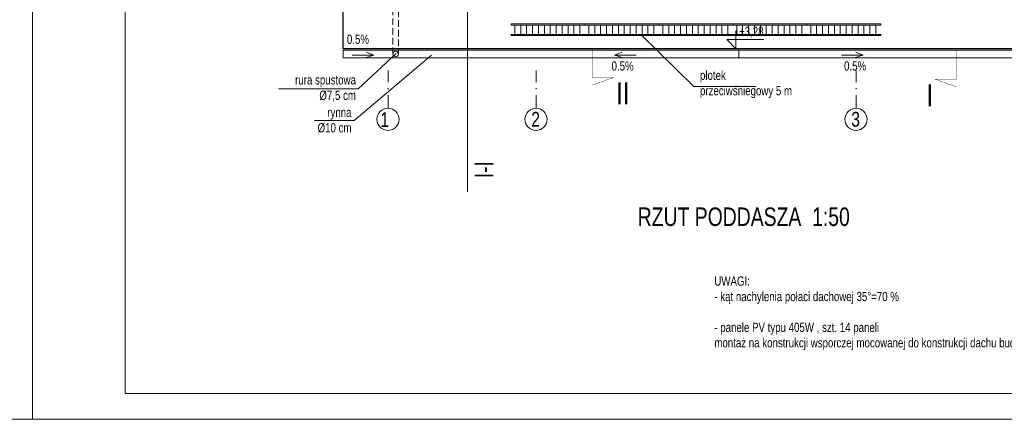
# Model space of a CAD drawing. Header units: inches. Extents: x 57112 to 98566, y -51777 to -16564.
# Tile 126 of 138: x 79950 to 81281, y -21309 to -20769. Entities that reach past the tile are written whole.
import ezdxf

# ---------------------------------------------------------------- set-up
doc = ezdxf.new("R2010")
doc.units = ezdxf.units.IN
doc.header["$MEASUREMENT"] = 0
doc.linetypes.add('DASHDOT', pattern=[1, 0.5, -0.25, 0, -0.25])
doc.linetypes.add('HIDDEN', pattern=[0.375, 0.25, -0.125])
doc.layers.get('0').update_dxf_attribs({"color": 251, "lineweight": 0})
for name, color, linetype, lineweight in [('A--tabelka rysunku', 7, 'Continuous', 0), ('A8a-opisy dodatkowe', 33, 'Continuous', 0), ('p-- linia przekroju I-AB', 250, 'Continuous', 40), ('p--dach', 251, 'Continuous', 30), ('p--dach-rura spustowa', 2, 'Continuous', 0), ('p--dach-rynna', 251, 'Continuous', 0), ('p--elewacja cienka', 251, 'Continuous', 0), ('p--koty wysok.', 251, 'Continuous', 0), ('p--opisy dodatkowe', 251, 'Continuous', 0), ('p--osie konstr.-NR', 250, 'DASHDOT', 15), ('p--podpis rysunku', 7, 'Continuous', 0)]:
    doc.layers.add(name, color=color, linetype=linetype, lineweight=lineweight)
doc.styles.add('1-50', font='arial.ttf', dxfattribs={"width": 0.75, "height": 12.5})
doc.styles.get("Standard").update_dxf_attribs({"font": 'arial.ttf', "width": 0.75})

# ---------------------------------------------------------------- blocks, each defined once
blk = doc.blocks.new('strzałka')
for q in [(-19.4, 4.1), (0, 0), (-18.9, -3.2)]:
    blk.add_line((-29.3, 0), q)
blk = doc.blocks.new('kota wykoń')
for p, q in [((0, 25), (0, 0)), ((0, 0), (-12.5, 12.5)), ((-12.5, 12.5), (37.5, 12.5))]:
    blk.add_line(p, q)
at = {"lineweight": 0}
blk.add_line((-2.5, 0), (2.5, 0), dxfattribs=at)
blk = doc.blocks.new('płotek-widok-1m')
at = {"linetype": 'Continuous', "ltscale": 12}
for p, q in [((17, 15.8), (0, 15.8)), ((100, 14.1), (0, 14.1)), ((5, 14.1), (5, 1.4)), ((13, 14.1), (13, 1.4)), ((21, 14.1), (21, 1.4)), ((29, 14.1), (29, 1.4)), ((37, 14.1), (37, 1.4)), ((45, 14.1), (45, 1.4)), ((53, 14.1), (53, 1.4)), ((61, 14.1), (61, 1.4)), ((69, 14.1), (69, 1.4)), ((77, 14.1), (77, 1.4)), ((85, 14.1), (85, 1.4)), ((93, 14.1), (93, 1.4)), ((100, 1.4), (0, 1.4)), ((25, 0), (0.5, 0))]:
    blk.add_line(p, q, dxfattribs=at)
for points in [[(0, 14.1), (0, 15.8), (100, 15.8), (100, 14.1)], [(100, 1.4), (100, 0), (0, 0), (0, 1.4)]]:
    blk.add_lwpolyline(points, dxfattribs=at)

msp = doc.modelspace()

# ---------------------------------------------------------------- linework, layer by layer
at = {"layer": 'A--tabelka rysunku', "linetype": 'Continuous', "elevation": 151.8}
for points in [[(77867.413, -21309.191), (79967.413, -21309.191), (79967.413, -19824.191), (77867.413, -19824.191)], [(79967.413, -21309.191), (82067.413, -21309.191), (82067.413, -19824.191), (79967.413, -19824.191)], [(80092.413, -21274.191), (82032.413, -21274.191), (82032.413, -19859.191), (80092.413, -19859.191)]]:
    msp.add_lwpolyline(points, close=True, dxfattribs=at)
at = {"layer": 'p-- linia przekroju I-AB', "color": 251, "const_width": 0.5, "elevation": 151.8}
for points in [[(80723.886, -20807.055), (80723.886, -20847.065), (80752.913, -20847.065), (80723.886, -20857.476)], [(81216.905, -20809.588), (81216.905, -20849.598), (81187.878, -20849.598), (81216.905, -20860.01)]]:
    msp.add_lwpolyline(points, dxfattribs=at)
at = {"layer": 'p--dach', "color": 251, "linetype": 'Continuous', "ltscale": 35, "elevation": 151.8}
msp.add_lwpolyline([(81449.465, -20808.405), (80386.965, -20808.405), (80386.965, -20097.905), (81449.465, -20097.905)], close=True, dxfattribs=at)
at = {"layer": 'p--dach-rura spustowa', "color": 251, "linetype": 'HIDDEN', "lineweight": 5, "ltscale": 35}
for p, q in [((80454.325, -20815.529, 151.8), (80454.325, -20743.445, 151.8)), ((80461.825, -20743.445, 151.8), (80461.825, -20815.529, 151.8))]:
    msp.add_line(p, q, dxfattribs=at)
at = {"layer": 'p--dach-rura spustowa', "color": 251, "linetype": 'Continuous', "lineweight": 0, "ltscale": 75}
msp.add_circle((80458.075, -20815.529, 151.8), 3.75, dxfattribs=at)
at = {"layer": 'p--dach-rynna', "color": 251, "linetype": 'Continuous', "lineweight": 5}
msp.add_line((80922.075, -20820.405, 151.8), (80922.075, -20810.405, 151.8), dxfattribs=at)
at = {"layer": 'p--dach-rynna', "color": 251, "lineweight": 5, "elevation": 151.8}
msp.add_lwpolyline([(80386.965, -20810.405), (81449.465, -20810.405), (81449.465, -20820.405), (80386.965, -20820.405)], close=True, dxfattribs=at)
at = {"layer": 'p--opisy dodatkowe', "color": 251, "elevation": 151.8}
for points in [[(80945.652, -20859.16), (80861.163, -20859.16), (80789.725, -20788.972)], [(80299.705, -20862.252), (80407.3, -20862.252), (80458.821, -20814.908)], [(80348.342, -20905.497), (80402.139, -20905.497), (80506.796, -20817.055)]]:
    msp.add_lwpolyline(points, dxfattribs=at)
at = {"layer": 'p--osie konstr.-NR', "color": 251, "linetype": 'DASHDOT', "ltscale": 35}
for p, q in [((80447.915, -20888.729, 151.8), (80447.915, -20837.589, 151.8)), ((80647.915, -20888.729, 151.8), (80647.915, -20837.589, 151.8)), ((81080.515, -20888.729, 151.8), (81080.515, -20837.589, 151.8))]:
    msp.add_line(p, q, dxfattribs=at)
at = {"layer": 'p--osie konstr.-NR', "color": 251, "linetype": 'Continuous', "ltscale": 35}
for centre in [(80447.915, -20903.729, 151.8), (80647.915, -20903.729, 151.8), (81080.515, -20903.729, 151.8)]:
    msp.add_circle(centre, 15, dxfattribs=at)
at = {"layer": 'p--podpis rysunku', "color": 0}
msp.add_line((80555.287, -19939.562, 151.8), (80555.287, -21001.543, 151.8), dxfattribs=at)

# ---------------------------------------------------------------- block references
at = {"layer": 'p--dach-rynna', "color": 251, "linetype": 'Continuous', "lineweight": 0, "ltscale": 35, "xscale": -1}
for p in [(80399.251, -20816.968, 151.8), (81060.744, -20816.968, 151.8)]:
    msp.add_blockref('strzałka', p, dxfattribs=at)
at = {"layer": 'p--dach-rynna', "color": 251, "linetype": 'Continuous', "lineweight": 0, "ltscale": 35}
msp.add_blockref('strzałka', (80783.406, -20816.968, 151.8), dxfattribs=at)
at = {"layer": 'p--elewacja cienka', "color": 251, "ltscale": 35}
for p in [(80614.215, -20790.405, 151.8), (80714.215, -20790.405, 151.8), (80814.215, -20790.405, 151.8), (80914.215, -20790.405, 151.8), (81014.215, -20790.405, 151.8)]:
    msp.add_blockref('płotek-widok-1m', p, dxfattribs=at)
at = {"layer": 'p--koty wysok.', "color": 251}
msp.add_blockref('kota wykoń', (80918.215, -20808.405, 151.8), dxfattribs=at)

# ---------------------------------------------------------------- texts
at = {"layer": 'A8a-opisy dodatkowe', "color": 251, "insert": (80888.946, -21116.093, 151.8), "char_height": 12.5, "width": 743.05702, "attachment_point": 1, "style": '1-50'}
msp.add_mtext('UWAGI:\\P- kąt nachylenia połaci dachowej 35%%D=70 %\\P\\P- panele PV typu 405W , szt. 14 paneli\\Pmontaż na konstrukcji wsporczej mocowanej do konstrukcji dachu budynku', dxfattribs=at)
at = {"layer": 'p-- linia przekroju I-AB', "color": 251, "char_height": 30, "width": 72.0009}
for s, insert, attachment_point in [('{\\W0.8;II}', (80755.9, -20853.649, 151.8), 1), ('\\W0.8;I', (81184.892, -20856.182, 151.8), 3)]:
    msp.add_mtext(s, dxfattribs=dict(at, insert=insert, attachment_point=attachment_point))
at = {"layer": 'p--koty wysok.', "color": 251, "insert": (80922.312, -20778.664, 151.8), "char_height": 12.5, "width": 155.56197, "attachment_point": 1, "style": '1-50'}
msp.add_mtext('+3,28', dxfattribs=at)
at = {"layer": 'p--opisy dodatkowe', "color": 251, "char_height": 12.5, "style": '1-50'}
for s, insert, width, attachment_point in [('0.5%', (80422.108, -20801.894, 151.8), 21.30547, 9), ('0.5%', (80750.029, -20837.954, 151.8), 23.58547, 7), ('0.5%', (81094.121, -20837.954, 151.8), 23.58547, 9), ('płotek \\Pprzeciwśniegowy 5 m', (80869.511, -20837.91, 151.8), 453.79067, 1), ('rura spustowa\\P%%c7,5 cm', (80404.485, -20844.126, 151.8), 177.1707, 3), ('rynna\\PØ10 cm', (80398.464, -20921.804, 151.8), 177.1707, 9)]:
    msp.add_mtext(s, dxfattribs=dict(at, insert=insert, width=width, attachment_point=attachment_point))
at = {"layer": 'p--osie konstr.-NR', "color": 251, "linetype": 'Continuous', "ltscale": 35, "char_height": 20, "width": 63.5564, "attachment_point": 3}
for s, insert in [('1', (80449.145, -20894.173, 151.8)), ('2', (80653.161, -20893.6, 151.8)), ('3', (81085.761, -20893.6, 151.8))]:
    msp.add_mtext(s, dxfattribs=dict(at, insert=insert))
at = {"layer": 'p--podpis rysunku', "color": 0, "insert": (80565.047, -20997.921, 151.8), "char_height": 25, "width": 531.4776, "attachment_point": 1, "rotation": 90}
msp.add_mtext('  I-I  ', dxfattribs=at)
at = {"layer": 'p--podpis rysunku', "color": 251, "insert": (80785.356, -21022.853, 151.8), "char_height": 25, "width": 531.4776, "attachment_point": 1}
msp.add_mtext('RZUT PODDASZA  1:50', dxfattribs=at)

doc.saveas('drawing.dxf')
